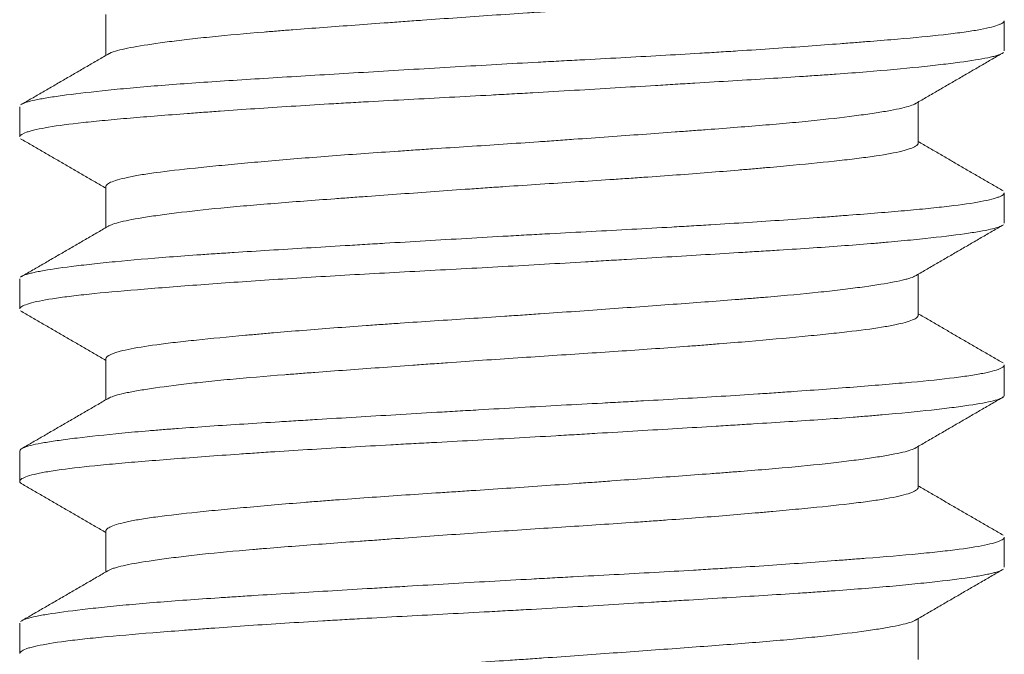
# Model space of a CAD drawing. Header units: millimetres. Extents: x 28 to 2257, y 19 to 785.
# Tile 43 of 55: x 1655.35 to 1659.35, y 373.82 to 376.4. Entities that reach past the tile are written whole.
import ezdxf

# ---------------------------------------------------------------- set-up
doc = ezdxf.new("R2010")
doc.units = ezdxf.units.MM
doc.layers.add('1', color=7, linetype='Continuous', true_color=0xffffff)

msp = doc.modelspace()

# ---------------------------------------------------------------- linework, layer by layer
at = {"layer": '1', "color": 155, "linetype": 'Continuous', "lineweight": 18}
for p, q in [((1655.7032, 376.4193), (1655.7032, 376.2523)), ((1659.3532, 376.2715), (1659.3532, 376.3936)), ((1655.3532, 376.044), (1655.3532, 375.9213)), ((1659.0032, 375.8959), (1659.0032, 376.0626)), ((1655.7032, 375.7189), (1655.7032, 375.5523)), ((1659.3532, 375.571), (1659.3532, 375.6935)), ((1659.0032, 375.1957), (1659.0032, 375.3626)), ((1655.3532, 375.3434), (1655.3532, 375.2215)), ((1655.7032, 375.0193), (1655.7032, 374.8523)), ((1659.3532, 374.8714), (1659.3532, 374.9939)), ((1655.3532, 374.6437), (1655.3532, 374.521)), ((1659.0032, 374.4957), (1659.0032, 374.6626)), ((1655.7032, 374.3191), (1655.7032, 374.1523)), ((1659.3532, 374.1713), (1659.3532, 374.2934)), ((1659.0032, 373.796), (1659.0032, 373.9626)), ((1655.3532, 373.9437), (1655.3532, 373.8215))]:
    msp.add_line(p, q, dxfattribs=at)
for points, knots in [([(1655.7126, 376.2578), (1655.7192, 376.2618), (1655.7293, 376.2658), (1655.7531, 376.2729), (1655.7655, 376.276), (1655.7946, 376.2824), (1655.811, 376.2855), (1655.8659, 376.2951), (1655.9098, 376.3016), (1655.9738, 376.31), (1655.9871, 376.3116), (1656.0146, 376.315), (1656.0288, 376.3167), (1656.0727, 376.3217), (1656.1035, 376.3251), (1656.2, 376.3349), (1656.2699, 376.3412), (1656.3645, 376.3489), (1656.3838, 376.3505), (1656.4231, 376.3536), (1656.4431, 376.3552), (1656.5039, 376.3599), (1656.5452, 376.363), (1656.6718, 376.3725), (1656.7595, 376.3789), (1656.8733, 376.3871), (1656.8963, 376.3888), (1656.9427, 376.3922), (1656.9661, 376.3939), (1657.0364, 376.3989), (1657.0833, 376.4023), (1657.2248, 376.4123), (1657.3198, 376.4189), (1657.4394, 376.4269), (1657.4633, 376.4284), (1657.5114, 376.4316), (1657.5353, 376.4332), (1657.6067, 376.4379), (1657.6537, 376.4409), (1657.7933, 376.4502), (1657.8842, 376.4564), (1657.9953, 376.4644), (1658.0174, 376.466), (1658.0612, 376.4693), (1658.0828, 376.4709), (1658.1468, 376.4758), (1658.1882, 376.4791), (1658.3092, 376.4891), (1658.3852, 376.4958), (1658.4744, 376.504), (1658.492, 376.5057), (1658.5263, 376.509), (1658.543, 376.5106), (1658.592, 376.5154), (1658.623, 376.5185), (1658.7109, 376.5278), (1658.763, 376.5339), (1658.8196, 376.5419), (1658.8306, 376.5435), (1658.8513, 376.5467), (1658.8612, 376.5483), (1658.8894, 376.5531), (1658.9061, 376.5564), (1658.9506, 376.5662), (1658.9724, 376.5729), (1658.9896, 376.5813), (1658.9926, 376.583), (1658.9974, 376.5864), (1658.9992, 376.5881), (1659.0021, 376.5916), (1659.003, 376.5936), (1659.0032, 376.5954)], [0, 0, 0, 0, 0.037156, 0.037156, 0.065826, 0.065826, 0.094495, 0.094495, 0.151835, 0.151835, 0.16617, 0.16617, 0.180505, 0.180505, 0.209174, 0.209174, 0.266514, 0.266514, 0.280849, 0.280849, 0.295183, 0.295183, 0.323853, 0.323853, 0.381193, 0.381193, 0.395528, 0.395528, 0.409862, 0.409862, 0.438532, 0.438532, 0.495872, 0.495872, 0.510206, 0.510206, 0.524541, 0.524541, 0.553211, 0.553211, 0.61055, 0.61055, 0.624885, 0.624885, 0.63922, 0.63922, 0.66789, 0.66789, 0.725229, 0.725229, 0.739564, 0.739564, 0.753899, 0.753899, 0.782569, 0.782569, 0.839908, 0.839908, 0.854243, 0.854243, 0.868578, 0.868578, 0.897248, 0.897248, 0.954587, 0.954587, 0.968922, 0.968922, 0.983257, 0.983257, 1, 1, 1, 1]), ([(1655.3612, 376.0538), (1655.3619, 376.0542), (1655.3627, 376.0547), (1655.375, 376.0611), (1655.3958, 376.067), (1655.4409, 376.076), (1655.4583, 376.0791), (1655.4979, 376.0853), (1655.5198, 376.0884), (1655.5918, 376.0979), (1655.648, 376.1044), (1655.7446, 376.1142), (1655.7789, 376.1175), (1655.8517, 376.1241), (1655.8897, 376.1273), (1656.0083, 376.1368), (1656.0936, 376.1427), (1656.2308, 376.1517), (1656.2781, 376.1548), (1656.3758, 376.1609), (1656.4256, 376.1639), (1656.5774, 376.1732), (1656.6821, 376.1795), (1656.8443, 376.1892), (1656.8992, 376.1925), (1657.0107, 376.1992), (1657.0666, 376.2025), (1657.2344, 376.2123), (1657.3465, 376.2187), (1657.4872, 376.2264), (1657.5154, 376.2279), (1657.5717, 376.2309), (1657.5999, 376.2324), (1657.6845, 376.237), (1657.7401, 376.24), (1657.9049, 376.2489), (1658.0119, 376.2549), (1658.1421, 376.2627), (1658.168, 376.2643), (1658.2194, 376.2675), (1658.2449, 376.2691), (1658.3207, 376.2739), (1658.3698, 376.2771), (1658.5128, 376.2869), (1658.6025, 376.2935), (1658.7075, 376.3015), (1658.7281, 376.3031), (1658.7687, 376.3063), (1658.7886, 376.3079), (1658.8472, 376.3126), (1658.8842, 376.3156), (1658.9892, 376.3247), (1659.0514, 376.3306), (1659.1193, 376.3382), (1659.1324, 376.3398), (1659.1575, 376.3429), (1659.1696, 376.3444), (1659.2042, 376.3491), (1659.225, 376.3523), (1659.2801, 376.3619), (1659.3078, 376.3685), (1659.3308, 376.3767), (1659.3349, 376.3784), (1659.3418, 376.3817), (1659.3446, 376.3833), (1659.3509, 376.3879), (1659.353, 376.3908), (1659.3532, 376.3936)], [0, 0, 0, 0, 0.003996, 0.003996, 0.059503, 0.059503, 0.087256, 0.087256, 0.115009, 0.115009, 0.170515, 0.170515, 0.198268, 0.198268, 0.226021, 0.226021, 0.281528, 0.281528, 0.309281, 0.309281, 0.337034, 0.337034, 0.39254, 0.39254, 0.420293, 0.420293, 0.448046, 0.448046, 0.503552, 0.503552, 0.517429, 0.517429, 0.531306, 0.531306, 0.559059, 0.559059, 0.614565, 0.614565, 0.628441, 0.628441, 0.642318, 0.642318, 0.670071, 0.670071, 0.725577, 0.725577, 0.739454, 0.739454, 0.75333, 0.75333, 0.781083, 0.781083, 0.83659, 0.83659, 0.850466, 0.850466, 0.864343, 0.864343, 0.892096, 0.892096, 0.947602, 0.947602, 0.961479, 0.961479, 0.975355, 0.975355, 1, 1, 1, 1]), ([(1659.344, 376.2604), (1659.339, 376.2576), (1659.3319, 376.2548), (1659.3177, 376.2505), (1659.3121, 376.249), (1659.2999, 376.246), (1659.2932, 376.2445), (1659.2569, 376.237), (1659.219, 376.2309), (1659.1488, 376.2214), (1659.1232, 376.2182), (1659.0814, 376.2134), (1659.0668, 376.2117), (1659.0369, 376.2084), (1659.0215, 376.2068), (1658.9421, 376.1986), (1658.8713, 376.1921), (1658.7541, 376.1826), (1658.7132, 376.1795), (1658.6491, 376.1748), (1658.6273, 376.1733), (1658.5831, 376.1703), (1658.5607, 376.1688), (1658.4471, 376.1612), (1658.3513, 376.1553), (1658.2005, 376.1461), (1658.149, 376.143), (1658.0698, 376.1382), (1658.0432, 376.1366), (1657.9897, 376.1333), (1657.9628, 376.1317), (1657.828, 376.1236), (1657.7182, 376.117), (1657.5508, 376.1072), (1657.4945, 376.1039), (1657.4094, 376.099), (1657.3809, 376.0974), (1657.3242, 376.0943), (1657.296, 376.0927), (1657.1552, 376.085), (1657.0438, 376.0791), (1656.8787, 376.0702), (1656.824, 376.0672), (1656.7425, 376.0626), (1656.7154, 376.0611), (1656.6619, 376.058), (1656.6355, 376.0564), (1656.5046, 376.0487), (1656.4043, 376.0423), (1656.2604, 376.0326), (1656.2135, 376.0293), (1656.1449, 376.0243), (1656.1223, 376.0227), (1656.0781, 376.0194), (1656.0565, 376.0178), (1655.9505, 376.0097), (1655.8726, 376.0035), (1655.766, 375.9945), (1655.7323, 375.9915), (1655.6843, 375.9869), (1655.6687, 375.9854), (1655.6389, 375.9824), (1655.6245, 375.9808), (1655.5553, 375.9732), (1655.5086, 375.9671), (1655.4516, 375.9575), (1655.4348, 375.9543), (1655.4129, 375.9493), (1655.4062, 375.9477), (1655.394, 375.9443), (1655.3885, 375.9427), (1655.364, 375.9344), (1655.3539, 375.9279), (1655.3532, 375.9213), (1655.3532, 375.921), (1655.3532, 375.9207)], [0, 0, 0, 0, 0.025977, 0.025977, 0.039853, 0.039853, 0.05373, 0.05373, 0.109236, 0.109236, 0.136989, 0.136989, 0.150866, 0.150866, 0.164742, 0.164742, 0.220249, 0.220249, 0.248002, 0.248002, 0.261878, 0.261878, 0.275755, 0.275755, 0.331261, 0.331261, 0.359014, 0.359014, 0.372891, 0.372891, 0.386767, 0.386767, 0.442274, 0.442274, 0.470027, 0.470027, 0.483903, 0.483903, 0.49778, 0.49778, 0.553286, 0.553286, 0.581039, 0.581039, 0.594916, 0.594916, 0.608792, 0.608792, 0.664298, 0.664298, 0.692052, 0.692052, 0.705928, 0.705928, 0.719805, 0.719805, 0.775311, 0.775311, 0.803064, 0.803064, 0.81694, 0.81694, 0.830817, 0.830817, 0.886323, 0.886323, 0.914076, 0.914076, 0.927953, 0.927953, 0.941829, 0.941829, 0.997336, 0.997336, 1, 1, 1, 1]), ([(1658.9943, 376.0574), (1658.9939, 376.0572), (1658.9935, 376.057), (1658.9878, 376.0536), (1658.9805, 376.0505), (1658.9523, 376.0412), (1658.9255, 376.035), (1658.8819, 376.027), (1658.8726, 376.0254), (1658.8531, 376.0221), (1658.8429, 376.0205), (1658.8108, 376.0155), (1658.7877, 376.0122), (1658.7132, 376.0023), (1658.6567, 375.9956), (1658.5615, 375.9856), (1658.5279, 375.9822), (1658.4583, 375.9758), (1658.4223, 375.9727), (1658.3104, 375.9633), (1658.2309, 375.9571), (1658.1253, 375.9492), (1658.1038, 375.9476), (1658.0604, 375.9444), (1658.0386, 375.9428), (1657.9726, 375.9379), (1657.928, 375.9346), (1657.7923, 375.9248), (1657.6994, 375.9181), (1657.5802, 375.9096), (1657.5562, 375.9079), (1657.5082, 375.9045), (1657.4842, 375.9028), (1657.4124, 375.8978), (1657.3646, 375.8946), (1657.2214, 375.885), (1657.1262, 375.8788), (1657.0077, 375.871), (1656.984, 375.8694), (1656.9372, 375.8663), (1656.914, 375.8647), (1656.845, 375.86), (1656.7997, 375.8569), (1656.6662, 375.8473), (1656.5803, 375.8408), (1656.4147, 375.8273), (1656.3375, 375.8206), (1656.2298, 375.8107), (1656.1953, 375.8074), (1656.1455, 375.8026), (1656.1293, 375.801), (1656.0975, 375.7978), (1656.0819, 375.7962), (1656.0062, 375.7883), (1655.9531, 375.7822), (1655.8841, 375.7727), (1655.8523, 375.768), (1655.8246, 375.7631), (1655.8071, 375.7598), (1655.7988, 375.7581), (1655.7599, 375.7498), (1655.7372, 375.7431), (1655.7153, 375.7331), (1655.7074, 375.728), (1655.7042, 375.723), (1655.7033, 375.7206), (1655.7032, 375.7198), (1655.7032, 375.719)], [0, 0, 0, 0, 0.002068, 0.002068, 0.03079, 0.03079, 0.088235, 0.088235, 0.102597, 0.102597, 0.116958, 0.116958, 0.14568, 0.14568, 0.203125, 0.203125, 0.231847, 0.231847, 0.26057, 0.26057, 0.318015, 0.318015, 0.332376, 0.332376, 0.346737, 0.346737, 0.37546, 0.37546, 0.432904, 0.432904, 0.447266, 0.447266, 0.461627, 0.461627, 0.490349, 0.490349, 0.547794, 0.547794, 0.562155, 0.562155, 0.576517, 0.576517, 0.605239, 0.605239, 0.662684, 0.662684, 0.720129, 0.720129, 0.748851, 0.748851, 0.763212, 0.763212, 0.777574, 0.777574, 0.835018, 0.835018, 0.863741, 0.878102, 0.878102, 0.892463, 0.892463, 0.949908, 0.949908, 0.978631, 0.992992, 0.992992, 1, 1, 1, 1]), ([(1655.7132, 375.5582), (1655.7165, 375.5601), (1655.7205, 375.562), (1655.7333, 375.567), (1655.7432, 375.5701), (1655.7788, 375.5795), (1655.8103, 375.5857), (1655.8594, 375.5938), (1655.8697, 375.5954), (1655.8914, 375.5987), (1655.9027, 375.6003), (1655.938, 375.6053), (1655.9633, 375.6087), (1656.0438, 375.6187), (1656.104, 375.6253), (1656.1873, 375.6334), (1656.2043, 375.6351), (1656.2393, 375.6383), (1656.2572, 375.6399), (1656.3118, 375.6446), (1656.3494, 375.6477), (1656.4653, 375.657), (1656.5469, 375.6632), (1656.6544, 375.6712), (1656.6762, 375.6728), (1656.7204, 375.676), (1656.7427, 375.6776), (1656.81, 375.6826), (1656.8553, 375.6858), (1656.9927, 375.6958), (1657.086, 375.7025), (1657.205, 375.7109), (1657.2289, 375.7125), (1657.277, 375.7159), (1657.301, 375.7175), (1657.3729, 375.7224), (1657.4206, 375.7256), (1657.5631, 375.735), (1657.6571, 375.7411), (1657.7734, 375.7489), (1657.7966, 375.7505), (1657.8428, 375.7536), (1657.8657, 375.7552), (1657.9337, 375.7599), (1657.978, 375.7631), (1658.1085, 375.7728), (1658.1919, 375.7793), (1658.2915, 375.7877), (1658.3112, 375.7894), (1658.35, 375.7928), (1658.369, 375.7944), (1658.4249, 375.7994), (1658.4607, 375.8027), (1658.5637, 375.8125), (1658.6265, 375.8187), (1658.6976, 375.8265), (1658.7114, 375.8281), (1658.7382, 375.8312), (1658.751, 375.8328), (1658.7883, 375.8375), (1658.8112, 375.8406), (1658.8744, 375.8501), (1658.9092, 375.8565), (1658.9431, 375.8649), (1658.9493, 375.8666), (1658.9608, 375.8699), (1658.9661, 375.8716), (1658.9802, 375.8766), (1658.9875, 375.88), (1658.9999, 375.8877), (1659.0034, 375.8921), (1659.0032, 375.8964)], [0, 0, 0, 0, 0.017628, 0.017628, 0.046245, 0.046245, 0.10348, 0.10348, 0.117788, 0.117788, 0.132097, 0.132097, 0.160714, 0.160714, 0.217949, 0.217949, 0.232257, 0.232257, 0.246566, 0.246566, 0.275183, 0.275183, 0.332418, 0.332418, 0.346726, 0.346726, 0.361035, 0.361035, 0.389652, 0.389652, 0.446886, 0.446886, 0.461195, 0.461195, 0.475504, 0.475504, 0.504121, 0.504121, 0.561355, 0.561355, 0.575664, 0.575664, 0.589973, 0.589973, 0.61859, 0.61859, 0.675824, 0.675824, 0.690133, 0.690133, 0.704441, 0.704441, 0.733059, 0.733059, 0.790293, 0.790293, 0.804602, 0.804602, 0.81891, 0.81891, 0.847527, 0.847527, 0.904762, 0.904762, 0.919071, 0.919071, 0.933379, 0.933379, 0.961996, 0.961996, 1, 1, 1, 1]), ([(1655.3617, 375.3541), (1655.3637, 375.3553), (1655.3661, 375.3564), (1655.3758, 375.3606), (1655.3851, 375.3635), (1655.4029, 375.3681), (1655.4094, 375.3696), (1655.4235, 375.3726), (1655.4312, 375.3741), (1655.4721, 375.3817), (1655.5136, 375.3878), (1655.5891, 375.3974), (1655.6164, 375.4006), (1655.6609, 375.4055), (1655.6762, 375.4072), (1655.7077, 375.4105), (1655.724, 375.4121), (1655.8073, 375.4203), (1655.8811, 375.4268), (1656.0024, 375.4361), (1656.0446, 375.4392), (1656.1107, 375.4438), (1656.1332, 375.4453), (1656.1785, 375.4483), (1656.2015, 375.4498), (1656.3178, 375.4573), (1656.4155, 375.4633), (1656.569, 375.4727), (1656.6213, 375.4758), (1656.7016, 375.4806), (1656.7285, 375.4823), (1656.7825, 375.4855), (1656.8097, 375.4871), (1656.9457, 375.4953), (1657.0562, 375.5019), (1657.2244, 375.5117), (1657.2808, 375.515), (1657.3662, 375.5197), (1657.3946, 375.5213), (1657.4512, 375.5244), (1657.4794, 375.526), (1657.6198, 375.5335), (1657.7307, 375.5394), (1657.8945, 375.5484), (1657.9487, 375.5514), (1658.0294, 375.5561), (1658.0561, 375.5576), (1658.1088, 375.5607), (1658.1349, 375.5623), (1658.2638, 375.5701), (1658.3623, 375.5765), (1658.5032, 375.5863), (1658.549, 375.5896), (1658.6159, 375.5946), (1658.6378, 375.5962), (1658.6807, 375.5995), (1658.7017, 375.6011), (1658.8043, 375.6091), (1658.8794, 375.6151), (1658.9814, 375.6241), (1659.0137, 375.6271), (1659.0592, 375.6317), (1659.0739, 375.6332), (1659.1021, 375.6363), (1659.1156, 375.6378), (1659.1805, 375.6455), (1659.2236, 375.6517), (1659.2751, 375.6614), (1659.29, 375.6647), (1659.3091, 375.6696), (1659.3148, 375.6713), (1659.3251, 375.6746), (1659.3296, 375.6763), (1659.3465, 375.6833), (1659.3531, 375.6887), (1659.3532, 375.6939)], [0, 0, 0, 0, 0.010657, 0.010657, 0.03841, 0.03841, 0.052287, 0.052287, 0.066163, 0.066163, 0.12167, 0.12167, 0.149423, 0.149423, 0.163299, 0.163299, 0.177176, 0.177176, 0.232682, 0.232682, 0.260435, 0.260435, 0.274312, 0.274312, 0.288188, 0.288188, 0.343694, 0.343694, 0.371448, 0.371448, 0.385324, 0.385324, 0.399201, 0.399201, 0.454707, 0.454707, 0.48246, 0.48246, 0.496337, 0.496337, 0.510213, 0.510213, 0.565719, 0.565719, 0.593472, 0.593472, 0.607349, 0.607349, 0.621226, 0.621226, 0.676732, 0.676732, 0.704485, 0.704485, 0.718361, 0.718361, 0.732238, 0.732238, 0.787744, 0.787744, 0.815497, 0.815497, 0.829374, 0.829374, 0.84325, 0.84325, 0.898757, 0.898757, 0.92651, 0.92651, 0.940386, 0.940386, 0.954263, 0.954263, 1, 1, 1, 1]), ([(1659.3435, 375.5602), (1659.3345, 375.5553), (1659.3193, 375.5504), (1659.2846, 375.5426), (1659.2691, 375.5396), (1659.2422, 375.5349), (1659.2327, 375.5334), (1659.2126, 375.5303), (1659.202, 375.5287), (1659.1464, 375.5209), (1659.0935, 375.5145), (1659.0018, 375.5047), (1658.9691, 375.5014), (1658.9169, 375.4965), (1658.899, 375.4948), (1658.8625, 375.4916), (1658.8438, 375.4899), (1658.7484, 375.4819), (1658.6657, 375.4759), (1658.532, 375.4668), (1658.4859, 375.4638), (1658.4142, 375.4593), (1658.39, 375.4578), (1658.3412, 375.4547), (1658.3165, 375.4532), (1658.1921, 375.4455), (1658.0889, 375.4393), (1657.9286, 375.4297), (1657.8742, 375.4264), (1657.7912, 375.4214), (1657.7634, 375.4198), (1657.7079, 375.4165), (1657.6801, 375.4148), (1657.5408, 375.4066), (1657.4288, 375.4001), (1657.2599, 375.3907), (1657.2035, 375.3877), (1657.0903, 375.3816), (1657.0342, 375.3786), (1656.8681, 375.3696), (1656.76, 375.3637), (1656.6017, 375.3545), (1656.5496, 375.3513), (1656.4467, 375.3449), (1656.3966, 375.3417), (1656.2505, 375.332), (1656.1586, 375.3254), (1656.0289, 375.3157), (1655.987, 375.3125), (1655.9061, 375.3061), (1655.8676, 375.303), (1655.7579, 375.2939), (1655.6926, 375.288), (1655.6061, 375.2789), (1655.5792, 375.2758), (1655.5294, 375.2696), (1655.5069, 375.2665), (1655.4462, 375.2569), (1655.4149, 375.2505), (1655.3815, 375.2406), (1655.3726, 375.2373), (1655.3597, 375.2306), (1655.3557, 375.2274), (1655.3536, 375.2233), (1655.3533, 375.2224), (1655.3532, 375.2216)], [0, 0, 0, 0, 0.045455, 0.045455, 0.073307, 0.073307, 0.087233, 0.087233, 0.101159, 0.101159, 0.156863, 0.156863, 0.184715, 0.184715, 0.198641, 0.198641, 0.212567, 0.212567, 0.268271, 0.268271, 0.296123, 0.296123, 0.310049, 0.310049, 0.323975, 0.323975, 0.379679, 0.379679, 0.407531, 0.407531, 0.421457, 0.421457, 0.435383, 0.435383, 0.491087, 0.491087, 0.518939, 0.518939, 0.546791, 0.546791, 0.602496, 0.602496, 0.630348, 0.630348, 0.6582, 0.6582, 0.713904, 0.713904, 0.741756, 0.741756, 0.769608, 0.769608, 0.825312, 0.825312, 0.853164, 0.853164, 0.881016, 0.881016, 0.93672, 0.93672, 0.964572, 0.964572, 0.992424, 0.992424, 1, 1, 1, 1]), ([(1658.9931, 375.3567), (1658.9881, 375.3538), (1658.9813, 375.3509), (1658.9679, 375.3463), (1658.9628, 375.3448), (1658.9514, 375.3416), (1658.9452, 375.3401), (1658.9253, 375.3354), (1658.91, 375.3322), (1658.8585, 375.3226), (1658.8165, 375.3161), (1658.7543, 375.3078), (1658.7414, 375.3061), (1658.7147, 375.3027), (1658.701, 375.301), (1658.6586, 375.296), (1658.6287, 375.2926), (1658.5347, 375.2827), (1658.4659, 375.2763), (1658.3719, 375.2684), (1658.3527, 375.2668), (1658.314, 375.2637), (1658.2943, 375.2621), (1658.2346, 375.2575), (1658.1938, 375.2543), (1658.0685, 375.2449), (1657.981, 375.2385), (1657.8437, 375.2285), (1657.7975, 375.2252), (1657.7046, 375.2185), (1657.6109, 375.2118), (1657.4922, 375.2034), (1657.4203, 375.1984), (1657.3721, 375.1951), (1657.3479, 375.1935), (1657.2271, 375.1853), (1657.1318, 375.1792), (1656.9912, 375.1699), (1656.9215, 375.1653), (1656.8526, 375.1605), (1656.8068, 375.1573), (1656.784, 375.1557), (1656.6713, 375.1477), (1656.5854, 375.1412), (1656.4626, 375.1312), (1656.4027, 375.1262), (1656.3452, 375.1212), (1656.3074, 375.1178), (1656.2888, 375.1161), (1656.1979, 375.1078), (1656.1315, 375.1014), (1656.0412, 375.092), (1655.9985, 375.0873), (1655.9593, 375.0826), (1655.934, 375.0795), (1655.9218, 375.0779), (1655.8634, 375.0699), (1655.8246, 375.0636), (1655.7778, 375.0537), (1655.7642, 375.0504), (1655.7467, 375.0453), (1655.7413, 375.0436), (1655.7316, 375.0402), (1655.7273, 375.0385), (1655.71, 375.0307), (1655.7032, 375.0247), (1655.7032, 375.0188)], [0, 0, 0, 0, 0.027164, 0.027164, 0.041552, 0.041552, 0.055939, 0.055939, 0.084715, 0.084715, 0.142265, 0.142265, 0.156653, 0.156653, 0.171041, 0.171041, 0.199816, 0.199816, 0.257366, 0.257366, 0.271754, 0.271754, 0.286142, 0.286142, 0.314917, 0.314917, 0.372468, 0.372468, 0.401243, 0.401243, 0.430018, 0.458794, 0.473181, 0.473181, 0.487569, 0.487569, 0.54512, 0.54512, 0.573895, 0.588283, 0.588283, 0.60267, 0.60267, 0.660221, 0.660221, 0.688996, 0.703384, 0.703384, 0.717772, 0.717772, 0.775322, 0.775322, 0.804098, 0.818485, 0.818485, 0.832873, 0.832873, 0.890424, 0.890424, 0.919199, 0.919199, 0.933587, 0.933587, 0.947974, 0.947974, 1, 1, 1, 1]), ([(1655.713, 374.858), (1655.7234, 374.8642), (1655.7419, 374.8703), (1655.7751, 374.8781), (1655.7823, 374.8797), (1655.7976, 374.8829), (1655.8058, 374.8845), (1655.8319, 374.8893), (1655.8511, 374.8925), (1655.9142, 374.9023), (1655.9633, 374.9089), (1656.0335, 374.9172), (1656.0481, 374.9189), (1656.078, 374.9223), (1656.0934, 374.9239), (1656.1408, 374.9289), (1656.1738, 374.9322), (1656.2767, 374.9418), (1656.3506, 374.9479), (1656.4496, 374.9557), (1656.4698, 374.9573), (1656.5108, 374.9604), (1656.5316, 374.962), (1656.5946, 374.9667), (1656.6373, 374.9699), (1656.7678, 374.9795), (1656.8576, 374.986), (1656.9736, 374.9944), (1656.997, 374.9961), (1657.0442, 374.9995), (1657.0679, 375.0011), (1657.1389, 375.0062), (1657.1863, 375.0096), (1657.3286, 375.0195), (1657.4237, 375.0259), (1657.5668, 375.0352), (1657.6147, 375.0384), (1657.7088, 375.0446), (1657.7552, 375.0477), (1657.8926, 375.057), (1657.9816, 375.0633), (1658.0897, 375.0714), (1658.1112, 375.0731), (1658.1536, 375.0764), (1658.1745, 375.0781), (1658.2362, 375.083), (1658.2761, 375.0864), (1658.392, 375.0963), (1658.4643, 375.103), (1658.5484, 375.1111), (1658.5649, 375.1127), (1658.597, 375.1159), (1658.6126, 375.1175), (1658.6582, 375.1222), (1658.6868, 375.1253), (1658.7675, 375.1345), (1658.8145, 375.1407), (1658.8644, 375.1488), (1658.8739, 375.1504), (1658.8919, 375.1537), (1658.9004, 375.1553), (1658.9243, 375.1602), (1658.9382, 375.1635), (1658.9741, 375.1735), (1658.9901, 375.1802), (1658.9998, 375.1886), (1659.0012, 375.1903), (1659.0028, 375.1934), (1659.0032, 375.1948), (1659.0032, 375.1963)], [0, 0, 0, 0, 0.057234, 0.057234, 0.071543, 0.071543, 0.085852, 0.085852, 0.114469, 0.114469, 0.171703, 0.171703, 0.186012, 0.186012, 0.200321, 0.200321, 0.228938, 0.228938, 0.286172, 0.286172, 0.300481, 0.300481, 0.314789, 0.314789, 0.343407, 0.343407, 0.400641, 0.400641, 0.41495, 0.41495, 0.429258, 0.429258, 0.457875, 0.457875, 0.51511, 0.51511, 0.543727, 0.543727, 0.572344, 0.572344, 0.629579, 0.629579, 0.643887, 0.643887, 0.658196, 0.658196, 0.686813, 0.686813, 0.744048, 0.744048, 0.758356, 0.758356, 0.772665, 0.772665, 0.801282, 0.801282, 0.858516, 0.858516, 0.872825, 0.872825, 0.887134, 0.887134, 0.915751, 0.915751, 0.972985, 0.972985, 0.987294, 0.987294, 1, 1, 1, 1]), ([(1655.3532, 374.6444), (1655.3533, 374.6467), (1655.3547, 374.6489), (1655.3591, 374.6526), (1655.3615, 374.6541), (1655.3676, 374.6571), (1655.3712, 374.6586), (1655.3921, 374.6661), (1655.4181, 374.672), (1655.4708, 374.6811), (1655.4907, 374.6842), (1655.5241, 374.689), (1655.5358, 374.6905), (1655.5602, 374.6937), (1655.5729, 374.6953), (1655.6389, 374.7034), (1655.6997, 374.7099), (1655.8026, 374.7197), (1655.8389, 374.723), (1655.8964, 374.7278), (1655.9161, 374.7294), (1655.9561, 374.7326), (1655.9765, 374.7341), (1656.0801, 374.7419), (1656.1688, 374.7478), (1656.3103, 374.7568), (1656.3589, 374.7598), (1656.434, 374.7644), (1656.4594, 374.766), (1656.5105, 374.7691), (1656.5362, 374.7707), (1656.6657, 374.7785), (1656.7722, 374.7849), (1656.9362, 374.7947), (1656.9916, 374.798), (1657.0758, 374.803), (1657.104, 374.8047), (1657.1604, 374.808), (1657.1885, 374.8096), (1657.3292, 374.8178), (1657.4414, 374.8239), (1657.6094, 374.833), (1657.6653, 374.8359), (1657.749, 374.8404), (1657.7769, 374.842), (1657.8322, 374.845), (1657.8596, 374.8465), (1657.9955, 374.854), (1658.1008, 374.8601), (1658.2536, 374.8696), (1658.3036, 374.8728), (1658.3774, 374.8777), (1658.4018, 374.8793), (1658.4496, 374.8826), (1658.4732, 374.8842), (1658.5888, 374.8924), (1658.6752, 374.899), (1658.7956, 374.9084), (1658.8341, 374.9115), (1658.8896, 374.9161), (1658.9077, 374.9177), (1658.9428, 374.9207), (1658.9598, 374.9222), (1659.0421, 374.9297), (1659.0998, 374.9357), (1659.1741, 374.9449), (1659.1968, 374.9481), (1659.2276, 374.9529), (1659.2374, 374.9545), (1659.2557, 374.9577), (1659.2642, 374.9593), (1659.3039, 374.9674), (1659.3263, 374.974), (1659.3461, 374.9839), (1659.3503, 374.9871), (1659.3529, 374.9917), (1659.3532, 374.993), (1659.3532, 374.9943)], [0, 0, 0, 0, 0.019181, 0.019181, 0.032651, 0.032651, 0.046121, 0.046121, 0.1, 0.1, 0.12694, 0.12694, 0.140409, 0.140409, 0.153879, 0.153879, 0.207759, 0.207759, 0.234698, 0.234698, 0.248168, 0.248168, 0.261638, 0.261638, 0.315517, 0.315517, 0.342457, 0.342457, 0.355927, 0.355927, 0.369397, 0.369397, 0.423276, 0.423276, 0.450216, 0.450216, 0.463685, 0.463685, 0.477155, 0.477155, 0.531034, 0.531034, 0.557974, 0.557974, 0.571444, 0.571444, 0.584914, 0.584914, 0.638793, 0.638793, 0.665733, 0.665733, 0.679203, 0.679203, 0.692672, 0.692672, 0.746552, 0.746552, 0.773491, 0.773491, 0.786961, 0.786961, 0.800431, 0.800431, 0.85431, 0.85431, 0.88125, 0.88125, 0.89472, 0.89472, 0.90819, 0.90819, 0.962069, 0.962069, 0.989009, 0.989009, 1, 1, 1, 1]), ([(1659.3532, 374.8712), (1659.3533, 374.8695), (1659.3527, 374.8678), (1659.3501, 374.8646), (1659.3483, 374.8631), (1659.3435, 374.86), (1659.3405, 374.8585), (1659.3296, 374.854), (1659.3199, 374.851), (1659.2842, 374.842), (1659.2514, 374.8361), (1659.1989, 374.8283), (1659.1879, 374.8267), (1659.1646, 374.8236), (1659.1524, 374.822), (1659.114, 374.8171), (1659.0864, 374.8139), (1658.998, 374.8041), (1658.9314, 374.7976), (1658.8385, 374.7895), (1658.8194, 374.7879), (1658.7804, 374.7847), (1658.7603, 374.7831), (1658.6988, 374.7784), (1658.6564, 374.7753), (1658.5252, 374.7663), (1658.4323, 374.7604), (1658.3096, 374.7528), (1658.2847, 374.7512), (1658.2342, 374.7481), (1658.2086, 374.7466), (1658.1309, 374.7419), (1658.0785, 374.7387), (1657.9195, 374.7291), (1657.811, 374.7226), (1657.6722, 374.7144), (1657.6443, 374.7127), (1657.5882, 374.7094), (1657.56, 374.7077), (1657.475, 374.7028), (1657.4185, 374.6995), (1657.2496, 374.6901), (1657.1377, 374.6841), (1656.9987, 374.6767), (1656.971, 374.6752), (1656.9155, 374.6722), (1656.8878, 374.6707), (1656.8051, 374.6661), (1656.751, 374.6631), (1656.5914, 374.6539), (1656.4888, 374.6477), (1656.3654, 374.6396), (1656.3409, 374.638), (1656.2925, 374.6348), (1656.2685, 374.6331), (1656.1975, 374.6282), (1656.1518, 374.6249), (1656.0197, 374.6151), (1655.938, 374.6087), (1655.8441, 374.601), (1655.8257, 374.5995), (1655.7897, 374.5965), (1655.7721, 374.595), (1655.7209, 374.5904), (1655.6888, 374.5874), (1655.5991, 374.5784), (1655.5476, 374.5723), (1655.4939, 374.5644), (1655.4836, 374.5628), (1655.4643, 374.5596), (1655.4551, 374.558), (1655.4293, 374.5531), (1655.4146, 374.5498), (1655.3774, 374.54), (1655.362, 374.5334), (1655.3545, 374.5253), (1655.3536, 374.5237), (1655.353, 374.5205), (1655.3533, 374.5189), (1655.3554, 374.5153), (1655.3576, 374.5133), (1655.3609, 374.5113)], [0, 0, 0, 0, 0.014238, 0.014238, 0.027324, 0.027324, 0.04041, 0.04041, 0.066583, 0.066583, 0.118928, 0.118928, 0.132014, 0.132014, 0.145101, 0.145101, 0.171273, 0.171273, 0.223618, 0.223618, 0.236704, 0.236704, 0.249791, 0.249791, 0.275963, 0.275963, 0.328308, 0.328308, 0.341394, 0.341394, 0.354481, 0.354481, 0.380653, 0.380653, 0.432998, 0.432998, 0.446085, 0.446085, 0.459171, 0.459171, 0.485343, 0.485343, 0.537688, 0.537688, 0.550775, 0.550775, 0.563861, 0.563861, 0.590034, 0.590034, 0.642379, 0.642379, 0.655465, 0.655465, 0.668551, 0.668551, 0.694724, 0.694724, 0.747069, 0.747069, 0.760155, 0.760155, 0.773241, 0.773241, 0.799414, 0.799414, 0.851759, 0.851759, 0.864845, 0.864845, 0.877931, 0.877931, 0.904104, 0.904104, 0.956449, 0.956449, 0.969535, 0.969535, 0.982621, 0.982621, 1, 1, 1, 1]), ([(1658.9937, 374.6571), (1658.9889, 374.6542), (1658.9822, 374.6512), (1658.9558, 374.6421), (1658.9298, 374.6359), (1658.8868, 374.6279), (1658.8777, 374.6263), (1658.8586, 374.623), (1658.8486, 374.6214), (1658.8173, 374.6165), (1658.7719, 374.6099), (1658.7064, 374.6016), (1658.663, 374.5965), (1658.6331, 374.5932), (1658.6177, 374.5915), (1658.5387, 374.5831), (1658.47, 374.5767), (1658.359, 374.5673), (1658.3015, 374.5627), (1658.241, 374.558), (1658.1999, 374.5548), (1658.179, 374.5532), (1658.0736, 374.5453), (1657.9863, 374.5389), (1657.851, 374.5291), (1657.7823, 374.5241), (1657.712, 374.519), (1657.6647, 374.5156), (1657.6408, 374.5139), (1657.5219, 374.5054), (1657.4265, 374.4987), (1657.2832, 374.4891), (1657.2115, 374.4844), (1657.1398, 374.4797), (1657.0919, 374.4765), (1657.068, 374.475), (1656.9497, 374.4672), (1656.8578, 374.461), (1656.7237, 374.4514), (1656.6797, 374.4482), (1656.6147, 374.4433), (1656.5931, 374.4416), (1656.5505, 374.4383), (1656.5295, 374.4367), (1656.4263, 374.4283), (1656.3488, 374.4216), (1656.2401, 374.4116), (1656.2052, 374.4084), (1656.1547, 374.4035), (1656.1382, 374.4019), (1656.106, 374.3987), (1656.0904, 374.3971), (1656.0144, 374.3892), (1655.9607, 374.3831), (1655.8905, 374.3736), (1655.8689, 374.3705), (1655.8391, 374.3656), (1655.8296, 374.364), (1655.8117, 374.3607), (1655.8033, 374.3591), (1655.7638, 374.3508), (1655.7403, 374.3441), (1655.7171, 374.334), (1655.7114, 374.3307), (1655.706, 374.3256), (1655.7047, 374.3239), (1655.7035, 374.3213), (1655.7033, 374.3203), (1655.7032, 374.3192)], [0, 0, 0, 0, 0.027164, 0.027164, 0.084715, 0.084715, 0.099102, 0.099102, 0.11349, 0.11349, 0.142265, 0.171041, 0.185428, 0.185428, 0.199816, 0.199816, 0.257366, 0.257366, 0.286142, 0.300529, 0.300529, 0.314917, 0.314917, 0.372468, 0.372468, 0.401243, 0.415631, 0.415631, 0.430018, 0.430018, 0.487569, 0.487569, 0.516344, 0.530732, 0.530732, 0.54512, 0.54512, 0.60267, 0.60267, 0.631446, 0.631446, 0.645833, 0.645833, 0.660221, 0.660221, 0.717772, 0.717772, 0.746547, 0.746547, 0.760935, 0.760935, 0.775322, 0.775322, 0.832873, 0.832873, 0.861648, 0.861648, 0.876036, 0.876036, 0.890424, 0.890424, 0.947974, 0.947974, 0.97675, 0.97675, 0.991137, 0.991137, 1, 1, 1, 1]), ([(1655.7136, 374.1584), (1655.7153, 374.1594), (1655.7172, 374.1603), (1655.7227, 374.1629), (1655.7265, 374.1644), (1655.7353, 374.1675), (1655.7402, 374.1691), (1655.7565, 374.1738), (1655.7693, 374.1769), (1655.8135, 374.1863), (1655.8506, 374.1927), (1655.9065, 374.2009), (1655.9181, 374.2025), (1655.9424, 374.2059), (1655.9551, 374.2075), (1655.9943, 374.2126), (1656.022, 374.2159), (1656.1098, 374.2259), (1656.1745, 374.2325), (1656.263, 374.2404), (1656.2811, 374.242), (1656.3181, 374.2451), (1656.3371, 374.2467), (1656.3945, 374.2514), (1656.4338, 374.2545), (1656.5546, 374.2638), (1656.6392, 374.2701), (1656.7499, 374.2782), (1656.7723, 374.2798), (1656.8176, 374.2831), (1656.8404, 374.2848), (1656.9091, 374.2897), (1656.9553, 374.2931), (1657.0947, 374.3031), (1657.1891, 374.3098), (1657.3326, 374.3197), (1657.381, 374.323), (1657.4767, 374.3293), (1657.5242, 374.3325), (1657.6657, 374.3417), (1657.7586, 374.3478), (1657.873, 374.3557), (1657.8958, 374.3573), (1657.941, 374.3605), (1657.9634, 374.3621), (1658.0297, 374.3669), (1658.0729, 374.3701), (1658.1994, 374.3799), (1658.2798, 374.3866), (1658.3751, 374.395), (1658.3939, 374.3967), (1658.4308, 374.4), (1658.4488, 374.4017), (1658.5017, 374.4066), (1658.5355, 374.4098), (1658.632, 374.4193), (1658.6903, 374.4254), (1658.7552, 374.4333), (1658.7678, 374.4349), (1658.7919, 374.438), (1658.8034, 374.4396), (1658.8367, 374.4443), (1658.857, 374.4475), (1658.912, 374.4571), (1658.9411, 374.4637), (1658.9677, 374.4722), (1658.9725, 374.4739), (1658.9811, 374.4772), (1658.9848, 374.4789), (1658.9945, 374.4839), (1658.9989, 374.4873), (1659.0027, 374.4926), (1659.0033, 374.4946), (1659.0032, 374.4966)], [0, 0, 0, 0, 0.009158, 0.009158, 0.023466, 0.023466, 0.037775, 0.037775, 0.066392, 0.066392, 0.123626, 0.123626, 0.137935, 0.137935, 0.152244, 0.152244, 0.180861, 0.180861, 0.238095, 0.238095, 0.252404, 0.252404, 0.266712, 0.266712, 0.29533, 0.29533, 0.352564, 0.352564, 0.366873, 0.366873, 0.381181, 0.381181, 0.409799, 0.409799, 0.467033, 0.467033, 0.49565, 0.49565, 0.524267, 0.524267, 0.581502, 0.581502, 0.59581, 0.59581, 0.610119, 0.610119, 0.638736, 0.638736, 0.695971, 0.695971, 0.710279, 0.710279, 0.724588, 0.724588, 0.753205, 0.753205, 0.81044, 0.81044, 0.824748, 0.824748, 0.839057, 0.839057, 0.867674, 0.867674, 0.924908, 0.924908, 0.939217, 0.939217, 0.953526, 0.953526, 0.982143, 0.982143, 1, 1, 1, 1]), ([(1655.362, 373.9543), (1655.3669, 373.9571), (1655.3738, 373.9598), (1655.3924, 373.9656), (1655.4044, 373.9685), (1655.426, 373.9731), (1655.4338, 373.9746), (1655.4505, 373.9777), (1655.4595, 373.9792), (1655.5068, 373.9869), (1655.5533, 373.9931), (1655.6357, 374.0028), (1655.6653, 374.0061), (1655.7129, 374.011), (1655.7294, 374.0127), (1655.7632, 374.016), (1655.7806, 374.0176), (1655.8693, 374.0258), (1655.9471, 374.0321), (1656.0737, 374.0413), (1656.1175, 374.0443), (1656.1859, 374.0488), (1656.2092, 374.0503), (1656.2562, 374.0533), (1656.28, 374.0549), (1656.4002, 374.0624), (1656.5004, 374.0685), (1656.6568, 374.078), (1656.71, 374.0812), (1656.7913, 374.086), (1656.8187, 374.0877), (1656.8736, 374.091), (1656.9011, 374.0926), (1657.039, 374.1009), (1657.1504, 374.1075), (1657.3189, 374.1171), (1657.3753, 374.1203), (1657.4603, 374.1249), (1657.4888, 374.1265), (1657.5453, 374.1295), (1657.5735, 374.131), (1657.7135, 374.1385), (1657.8234, 374.1444), (1657.9849, 374.1535), (1658.0382, 374.1565), (1658.1173, 374.1612), (1658.1436, 374.1628), (1658.1954, 374.166), (1658.221, 374.1676), (1658.3472, 374.1755), (1658.4431, 374.182), (1658.5792, 374.1918), (1658.6233, 374.1951), (1658.6875, 374.2), (1658.7086, 374.2016), (1658.7498, 374.2048), (1658.7699, 374.2064), (1658.8681, 374.2142), (1658.9391, 374.2202), (1659.0346, 374.2292), (1659.0645, 374.2322), (1659.1065, 374.2368), (1659.12, 374.2383), (1659.1459, 374.2414), (1659.1583, 374.2429), (1659.2173, 374.2507), (1659.2554, 374.2571), (1659.2992, 374.2669), (1659.3116, 374.2702), (1659.3266, 374.2751), (1659.3311, 374.2768), (1659.3387, 374.2801), (1659.3419, 374.2818), (1659.3503, 374.287), (1659.3532, 374.2906), (1659.3532, 374.294)], [0, 0, 0, 0, 0.025755, 0.025755, 0.053508, 0.053508, 0.067385, 0.067385, 0.081261, 0.081261, 0.136767, 0.136767, 0.16452, 0.16452, 0.178397, 0.178397, 0.192274, 0.192274, 0.24778, 0.24778, 0.275533, 0.275533, 0.289409, 0.289409, 0.303286, 0.303286, 0.358792, 0.358792, 0.386545, 0.386545, 0.400422, 0.400422, 0.414298, 0.414298, 0.469805, 0.469805, 0.497558, 0.497558, 0.511434, 0.511434, 0.525311, 0.525311, 0.580817, 0.580817, 0.60857, 0.60857, 0.622447, 0.622447, 0.636323, 0.636323, 0.691829, 0.691829, 0.719583, 0.719583, 0.733459, 0.733459, 0.747336, 0.747336, 0.802842, 0.802842, 0.830595, 0.830595, 0.844472, 0.844472, 0.858348, 0.858348, 0.913854, 0.913854, 0.941607, 0.941607, 0.955484, 0.955484, 0.969361, 0.969361, 1, 1, 1, 1]), ([(1659.3448, 374.1609), (1659.3389, 374.1574), (1659.3299, 374.154), (1659.3124, 374.1491), (1659.3065, 374.1476), (1659.2935, 374.1446), (1659.2864, 374.1431), (1659.2634, 374.1385), (1659.2458, 374.1354), (1659.1866, 374.1262), (1659.1385, 374.1199), (1659.0676, 374.1118), (1659.0529, 374.1102), (1659.0223, 374.1069), (1659.0065, 374.1052), (1658.9575, 374.1003), (1658.9231, 374.097), (1658.8148, 374.0873), (1658.7358, 374.081), (1658.6284, 374.0734), (1658.6065, 374.0719), (1658.5619, 374.0688), (1658.539, 374.0673), (1658.4697, 374.0628), (1658.4224, 374.0598), (1658.2772, 374.0507), (1658.1762, 374.0446), (1658.0446, 374.0367), (1658.018, 374.0351), (1657.9643, 374.0318), (1657.9371, 374.0302), (1657.8552, 374.0253), (1657.8004, 374.022), (1657.6349, 374.0121), (1657.5234, 374.0055), (1657.3824, 373.9975), (1657.3542, 373.9959), (1657.2975, 373.9928), (1657.269, 373.9912), (1657.1839, 373.9866), (1657.1277, 373.9836), (1656.9606, 373.9746), (1656.8512, 373.9688), (1656.7168, 373.9611), (1656.6901, 373.9596), (1656.6369, 373.9565), (1656.6103, 373.9549), (1656.5317, 373.9502), (1656.4806, 373.9471), (1656.3308, 373.9375), (1656.2359, 373.931), (1656.1235, 373.9228), (1656.1013, 373.9211), (1656.0576, 373.9179), (1656.036, 373.9162), (1655.9727, 373.9113), (1655.9324, 373.9082), (1655.817, 373.8989), (1655.7474, 373.893), (1655.6696, 373.8855), (1655.6545, 373.884), (1655.6252, 373.8809), (1655.611, 373.8794), (1655.5702, 373.8748), (1655.5453, 373.8717), (1655.4773, 373.8623), (1655.4409, 373.8559), (1655.4066, 373.8477), (1655.4003, 373.8461), (1655.3888, 373.8428), (1655.3836, 373.8411), (1655.37, 373.8361), (1655.3633, 373.8328), (1655.3552, 373.8267), (1655.3533, 373.8239), (1655.3532, 373.8212)], [0, 0, 0, 0, 0.031972, 0.031972, 0.045848, 0.045848, 0.059725, 0.059725, 0.087478, 0.087478, 0.142984, 0.142984, 0.156861, 0.156861, 0.170737, 0.170737, 0.19849, 0.19849, 0.253996, 0.253996, 0.267873, 0.267873, 0.28175, 0.28175, 0.309503, 0.309503, 0.365009, 0.365009, 0.378885, 0.378885, 0.392762, 0.392762, 0.420515, 0.420515, 0.476021, 0.476021, 0.489898, 0.489898, 0.503774, 0.503774, 0.531528, 0.531528, 0.587034, 0.587034, 0.60091, 0.60091, 0.614787, 0.614787, 0.64254, 0.64254, 0.698046, 0.698046, 0.711923, 0.711923, 0.725799, 0.725799, 0.753552, 0.753552, 0.809059, 0.809059, 0.822935, 0.822935, 0.836812, 0.836812, 0.864565, 0.864565, 0.920071, 0.920071, 0.933948, 0.933948, 0.947824, 0.947824, 0.975577, 0.975577, 1, 1, 1, 1]), ([(1658.9936, 373.957), (1658.9916, 373.9558), (1658.9894, 373.9546), (1658.9834, 373.9519), (1658.9795, 373.9503), (1658.9572, 373.9425), (1658.9314, 373.9363), (1658.8811, 373.9268), (1658.853, 373.922), (1658.8204, 373.917), (1658.7977, 373.9137), (1658.7858, 373.912), (1658.7244, 373.9037), (1658.6687, 373.8969), (1658.5756, 373.887), (1658.5429, 373.8837), (1658.4914, 373.8789), (1658.4739, 373.8772), (1658.4379, 373.874), (1658.4195, 373.8724), (1658.3265, 373.8646), (1658.2476, 373.8584), (1658.1228, 373.849), (1658.0801, 373.8458), (1657.9925, 373.8394), (1657.9474, 373.8361), (1657.8113, 373.8262), (1657.7188, 373.8195), (1657.5774, 373.8094), (1657.5298, 373.806), (1657.4577, 373.801), (1657.4335, 373.7993), (1657.3852, 373.796), (1657.3612, 373.7943), (1657.2411, 373.7863), (1657.146, 373.7801), (1657.0049, 373.7708), (1656.9581, 373.7677), (1656.8884, 373.763), (1656.8651, 373.7614), (1656.8192, 373.7582), (1656.7965, 373.7566), (1656.6842, 373.7486), (1656.598, 373.7422), (1656.4744, 373.7322), (1656.4341, 373.7289), (1656.375, 373.7238), (1656.3556, 373.7221), (1656.3177, 373.7187), (1656.2991, 373.717), (1656.208, 373.7087), (1656.1411, 373.7023), (1656.0497, 373.6929), (1656.0207, 373.6898), (1655.9659, 373.6835), (1655.9404, 373.6803), (1655.8697, 373.6709), (1655.8301, 373.6645), (1655.79, 373.6563), (1655.7825, 373.6546), (1655.7684, 373.6513), (1655.7618, 373.6496), (1655.7437, 373.6446), (1655.7337, 373.6412), (1655.711, 373.6315), (1655.7035, 373.6252), (1655.7032, 373.6192)], [0, 0, 0, 0, 0.010935, 0.010935, 0.025322, 0.025322, 0.082873, 0.082873, 0.111648, 0.126036, 0.126036, 0.140424, 0.140424, 0.197974, 0.197974, 0.22675, 0.22675, 0.241137, 0.241137, 0.255525, 0.255525, 0.313076, 0.313076, 0.341851, 0.341851, 0.370626, 0.370626, 0.428177, 0.428177, 0.456952, 0.456952, 0.47134, 0.47134, 0.485727, 0.485727, 0.543278, 0.543278, 0.572053, 0.572053, 0.586441, 0.586441, 0.600829, 0.600829, 0.658379, 0.658379, 0.687155, 0.687155, 0.701542, 0.701542, 0.71593, 0.71593, 0.773481, 0.773481, 0.802256, 0.802256, 0.831031, 0.831031, 0.888582, 0.888582, 0.90297, 0.90297, 0.917357, 0.917357, 0.946133, 0.946133, 1, 1, 1, 1])]:
    msp.add_open_spline(points, degree=3, knots=knots, dxfattribs=at)
for points in [[(1655.7165, 376.26), (1655.5365, 376.1555), (1655.3564, 376.051)], [(1658.9894, 376.0546), (1659.1695, 376.1592), (1659.3496, 376.2637)], [(1655.3566, 375.9138), (1655.5299, 375.8133), (1655.7032, 375.7126)], [(1659.3485, 375.7019), (1659.1758, 375.802), (1659.0032, 375.9023)], [(1655.7164, 375.56), (1655.5364, 375.4554), (1655.3563, 375.351)], [(1658.9894, 375.3546), (1659.1695, 375.4592), (1659.3496, 375.5637)], [(1655.3566, 375.2138), (1655.5299, 375.1133), (1655.7032, 375.0126)], [(1659.3483, 375.0019), (1659.1757, 375.102), (1659.0032, 375.2023)], [(1655.7163, 374.8599), (1655.5363, 374.7553), (1655.3562, 374.6509)], [(1658.9894, 374.6546), (1659.1694, 374.7592), (1659.3496, 374.8637)], [(1655.3567, 374.5137), (1655.53, 374.4132), (1655.7032, 374.3126)], [(1659.3482, 374.302), (1659.1756, 374.4021), (1659.0032, 374.5023)], [(1655.7162, 374.1599), (1655.5362, 374.0553), (1655.3561, 373.9509)], [(1658.9894, 373.9545), (1659.1694, 374.0592), (1659.3496, 374.1636)]]:
    msp.add_open_spline(points, degree=2, dxfattribs=at)

doc.saveas('drawing.dxf')
